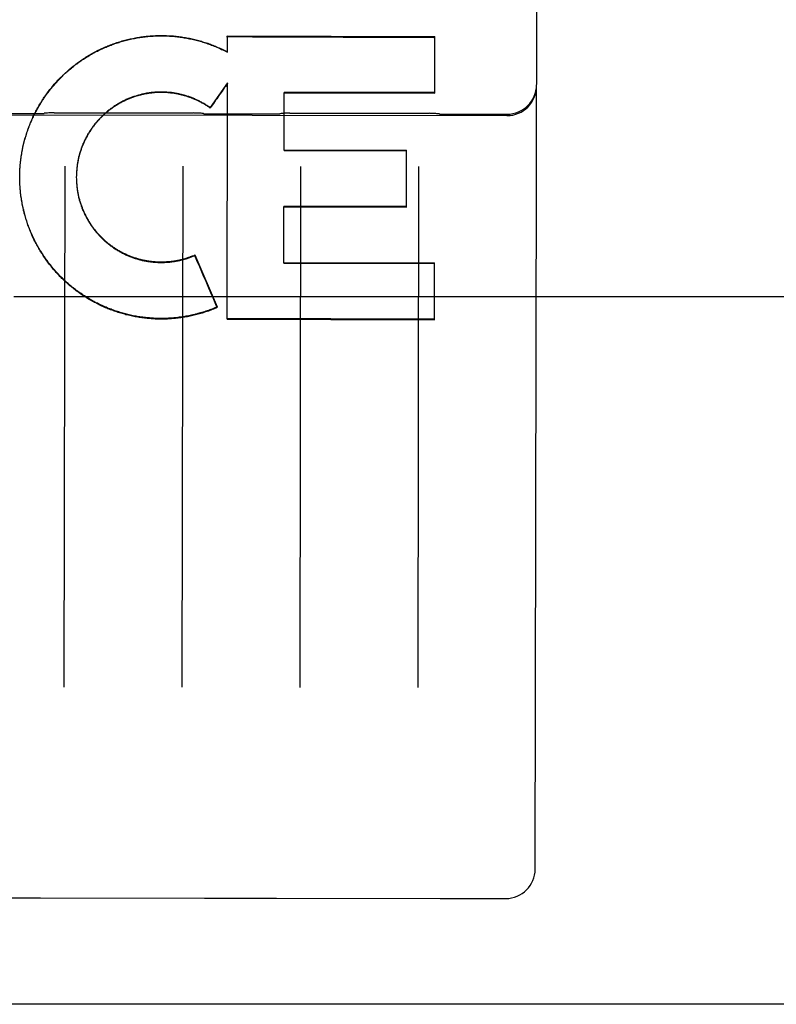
# Model space of a CAD drawing. Header units: inches. Extents: x 0 to 199, y 0 to 129.
# Tile 12 of 43: x 89.2 to 90.003, y 13.128 to 14.171. Entities that reach past the tile are written whole.
import ezdxf

# ---------------------------------------------------------------- set-up
doc = ezdxf.new("R2010")
doc.units = ezdxf.units.IN
doc.header["$LTSCALE"] = 10.923842
doc.header["$MEASUREMENT"] = 0
doc.linetypes.add('HIDDEN', pattern=[0.2, 0.1, -0.1])
doc.layers.get('0').update_dxf_attribs({"linetype": 'CONTINUOUS'})
doc.layers.add('02___PRT_ALL_AXES', color=7, linetype='CONTINUOUS')
doc.layers.add('DEFAULT_2', color=8, linetype='HIDDEN')

msp = doc.modelspace()

# ---------------------------------------------------------------- linework, layer by layer
at = {"color": 3, "linetype": 'Continuous'}
msp.add_line((92.17, 13.1278), (57.2325, 13.1278), dxfattribs=at)
at = {"layer": '02___PRT_ALL_AXES', "color": 8, "linetype": 'HIDDEN'}
for p, q in [((88.9045, 14.0709), (89.717, 14.0696)), ((89.1483, 14.0719), (89.2233, 14.0718)), ((89.2369, 14.0726), (89.3846, 14.0724)), ((89.3983, 14.0715), (89.4733, 14.0714)), ((89.4869, 14.0722), (89.6346, 14.072)), ((89.6483, 14.0711), (89.717, 14.071)), ((89.1469, 13.2407), (89.2219, 13.2406)), ((89.2226, 13.2406), (89.3962, 13.2403)), ((89.3969, 13.2403), (89.4719, 13.2402)), ((89.4726, 13.2402), (89.6462, 13.2399)), ((89.6469, 13.2399), (89.7157, 13.2398))]:
    msp.add_line(p, q, dxfattribs=at)
at = {"layer": 'DEFAULT_2', "color": 8, "linetype": 'HIDDEN'}
for p, q in [((89.747, 13.271), (89.75, 15.1663)), ((89.4207, 14.1366), (89.4208, 14.1539)), ((89.4208, 14.1543), (89.6406, 14.1535)), ((89.4208, 14.1539), (89.4208, 14.1543)), ((89.6405, 14.0935), (89.6406, 14.1535)), ((89.4158, 14.1395), (89.4207, 14.137)), ((89.4158, 14.1392), (89.4158, 14.1395)), ((89.4207, 14.1042), (89.4023, 14.0781)), ((89.4203, 13.8538), (89.4207, 14.1042)), ((89.4806, 14.0326), (89.4807, 14.0942)), ((89.6405, 14.0939), (89.4807, 14.0942)), ((89.4807, 14.0938), (89.6405, 14.0935)), ((89.4023, 14.0776), (89.4023, 14.0781)), ((89.4806, 14.033), (89.6104, 14.0328)), ((89.4806, 14.0326), (89.6104, 14.0324)), ((89.6103, 13.9727), (89.6104, 14.0328)), ((89.2482, 14.0161), (89.2473, 13.464)), ((89.3732, 14.0159), (89.3723, 13.4638)), ((89.4982, 14.0157), (89.4973, 13.4636)), ((89.6232, 14.0155), (89.6223, 13.4634)), ((89.2004, 14.0043), (89.2005, 14.0064)), ((89.2004, 14.0043), (89.2004, 14.0049)), ((89.2005, 14.003), (89.2004, 14.0048)), ((89.2005, 14.0073), (89.2005, 14.0093)), ((89.2005, 14.0058), (89.2005, 14.0078)), ((89.2605, 14.006), (89.2604, 14.0042)), ((89.2604, 14.005), (89.2604, 14.0042)), ((89.2605, 14.007), (89.2605, 14.0055)), ((89.2604, 14.0047), (89.2604, 14.0036)), ((89.2604, 14.004), (89.2605, 14.0026)), ((89.2005, 14.0015), (89.2005, 14.0035)), ((89.2005, 14.0001), (89.2005, 14.0021)), ((89.2005, 13.9986), (89.2005, 14.0006)), ((89.2605, 14.003), (89.2605, 14.0016)), ((89.4804, 13.9133), (89.4805, 13.9734)), ((89.6103, 13.9732), (89.4805, 13.9734)), ((89.4805, 13.9729), (89.6103, 13.9727)), ((89.3861, 13.9219), (89.4098, 13.8668)), ((89.3861, 13.9213), (89.3861, 13.9219)), ((89.4804, 13.9139), (89.6402, 13.9136)), ((89.4804, 13.9133), (89.6402, 13.913)), ((89.6401, 13.8533), (89.6402, 13.9136)), ((58.6075, 13.8778), (91.3575, 13.8778)), ((89.4098, 13.8662), (89.4098, 13.8668)), ((89.6401, 13.854), (89.4203, 13.8544)), ((89.4203, 13.8538), (89.6401, 13.8533)), ((89.2224, 13.2406), (89.2226, 13.2406)), ((89.3962, 13.2403), (89.3965, 13.2403)), ((89.4724, 13.2402), (89.4726, 13.2402)), ((89.6462, 13.2399), (89.6465, 13.2399))]:
    msp.add_line(p, q, dxfattribs=at)
for points in [[(89.2005, 14.0087), (89.2006, 14.0107), (89.2006, 14.0122), (89.2007, 14.0136), (89.2008, 14.015), (89.2009, 14.0165), (89.201, 14.0179), (89.2012, 14.0193), (89.2013, 14.0208), (89.2015, 14.0222), (89.2017, 14.0236), (89.2019, 14.0251), (89.2021, 14.0265), (89.2023, 14.0279), (89.2025, 14.0293), (89.2028, 14.0308), (89.203, 14.0322), (89.2033, 14.0336), (89.2036, 14.035), (89.2039, 14.0364), (89.2042, 14.0378), (89.2045, 14.0392), (89.2049, 14.0406), (89.2052, 14.042), (89.2056, 14.0434), (89.206, 14.0448), (89.2064, 14.0462), (89.2068, 14.0476), (89.2072, 14.049), (89.2076, 14.0503), (89.2081, 14.0517), (89.2085, 14.0531), (89.209, 14.0544), (89.2095, 14.0558), (89.21, 14.0572), (89.2105, 14.0585), (89.211, 14.0598), (89.2116, 14.0612), (89.2121, 14.0625), (89.2127, 14.0638), (89.2132, 14.0652), (89.2138, 14.0665), (89.2144, 14.0678), (89.2151, 14.0691), (89.2157, 14.0704), (89.2163, 14.0717), (89.217, 14.073), (89.2176, 14.0742), (89.2183, 14.0755), (89.219, 14.0768), (89.2197, 14.078), (89.2204, 14.0793), (89.2211, 14.0805), (89.2219, 14.0818), (89.2226, 14.083), (89.2234, 14.0842), (89.2242, 14.0855), (89.2249, 14.0867), (89.2257, 14.0879), (89.2265, 14.0891), (89.2274, 14.0903), (89.2282, 14.0914), (89.229, 14.0926), (89.2299, 14.0938), (89.2307, 14.0949), (89.2316, 14.0961), (89.2325, 14.0972), (89.2334, 14.0983), (89.2343, 14.0995), (89.2352, 14.1006), (89.2362, 14.1017), (89.2371, 14.1028), (89.238, 14.1039), (89.239, 14.1049), (89.24, 14.106), (89.241, 14.1071), (89.242, 14.1081), (89.243, 14.1091), (89.244, 14.1102), (89.245, 14.1112), (89.246, 14.1122), (89.2471, 14.1132), (89.2481, 14.1142), (89.2492, 14.1152), (89.2502, 14.1161), (89.2513, 14.1171), (89.2524, 14.118), (89.2535, 14.119), (89.2546, 14.1199), (89.2557, 14.1208), (89.2568, 14.1217), (89.258, 14.1226), (89.2591, 14.1235), (89.2602, 14.1244), (89.2614, 14.1252), (89.2626, 14.1261), (89.2637, 14.1269), (89.2649, 14.1277), (89.2661, 14.1286), (89.2673, 14.1294), (89.2685, 14.1302), (89.2697, 14.1309), (89.2709, 14.1317), (89.2722, 14.1325), (89.2734, 14.1332), (89.2746, 14.134), (89.2759, 14.1347), (89.2771, 14.1354), (89.2784, 14.1361), (89.2797, 14.1368), (89.281, 14.1374), (89.2822, 14.1381), (89.2835, 14.1388), (89.2848, 14.1394), (89.2861, 14.14), (89.2874, 14.1406), (89.2887, 14.1412), (89.29, 14.1418), (89.2914, 14.1424), (89.2927, 14.143), (89.294, 14.1435), (89.2954, 14.144), (89.2967, 14.1446), (89.2981, 14.1451), (89.2994, 14.1456), (89.3008, 14.1461), (89.3021, 14.1465), (89.3035, 14.147), (89.3049, 14.1474), (89.3063, 14.1479), (89.3076, 14.1483), (89.309, 14.1487), (89.3104, 14.1491), (89.3118, 14.1494), (89.3132, 14.1498), (89.3146, 14.1502), (89.316, 14.1505), (89.3174, 14.1508), (89.3188, 14.1511), (89.3202, 14.1514), (89.3216, 14.1517), (89.323, 14.152), (89.3245, 14.1522), (89.3259, 14.1525), (89.3273, 14.1527), (89.3287, 14.1529), (89.3302, 14.1531), (89.3316, 14.1533), (89.333, 14.1535), (89.3345, 14.1537), (89.3359, 14.1538), (89.3373, 14.1539), (89.3388, 14.1541), (89.3402, 14.1542), (89.3416, 14.1543), (89.3431, 14.1543), (89.3445, 14.1544), (89.346, 14.1544), (89.3474, 14.1545), (89.3488, 14.1545), (89.3503, 14.1545), (89.3517, 14.1545), (89.3532, 14.1545), (89.3546, 14.1545), (89.3561, 14.1544), (89.3575, 14.1543), (89.3589, 14.1543), (89.3604, 14.1542), (89.3618, 14.1541), (89.3633, 14.154), (89.3647, 14.1538), (89.3661, 14.1537), (89.3676, 14.1535), (89.369, 14.1534), (89.3704, 14.1532), (89.3718, 14.153), (89.3733, 14.1528), (89.3747, 14.1525), (89.3761, 14.1523), (89.3775, 14.152), (89.379, 14.1518), (89.3804, 14.1515), (89.3818, 14.1512), (89.3832, 14.1509), (89.3846, 14.1506), (89.386, 14.1502), (89.3874, 14.1499), (89.3888, 14.1495), (89.3902, 14.1492), (89.3916, 14.1488), (89.393, 14.1484), (89.3943, 14.1479), (89.3957, 14.1475), (89.3971, 14.1471), (89.3985, 14.1466), (89.3998, 14.1462), (89.4012, 14.1457), (89.4025, 14.1452), (89.4039, 14.1447), (89.4052, 14.1442)], [(89.2006, 14.0101), (89.2006, 14.0116), (89.2007, 14.013), (89.2008, 14.0145), (89.2009, 14.0159), (89.201, 14.0173), (89.2012, 14.0188), (89.2013, 14.0202), (89.2015, 14.0216), (89.2017, 14.023), (89.2018, 14.0245), (89.202, 14.0259), (89.2023, 14.0273), (89.2025, 14.0287), (89.2027, 14.0301), (89.203, 14.0316), (89.2033, 14.033), (89.2035, 14.0344), (89.2038, 14.0358), (89.2041, 14.0372), (89.2045, 14.0386), (89.2048, 14.04), (89.2052, 14.0414), (89.2055, 14.0428), (89.2059, 14.0442), (89.2063, 14.0455), (89.2067, 14.0469), (89.2071, 14.0483), (89.2075, 14.0497), (89.208, 14.051), (89.2084, 14.0524), (89.2089, 14.0537), (89.2094, 14.0551), (89.2099, 14.0564), (89.2104, 14.0578), (89.2109, 14.0591), (89.2114, 14.0605), (89.212, 14.0618), (89.2125, 14.0631), (89.2131, 14.0644), (89.2137, 14.0657), (89.2143, 14.0671), (89.2149, 14.0684), (89.2155, 14.0696), (89.2162, 14.0709), (89.2168, 14.0722), (89.2175, 14.0735), (89.2181, 14.0748), (89.2188, 14.076), (89.2195, 14.0773), (89.2202, 14.0785), (89.2209, 14.0798), (89.2217, 14.081), (89.2224, 14.0822), (89.2232, 14.0835), (89.2239, 14.0847), (89.2247, 14.0859), (89.2255, 14.0871), (89.2263, 14.0883), (89.2271, 14.0895), (89.2279, 14.0906), (89.2288, 14.0918), (89.2296, 14.093), (89.2305, 14.0941), (89.2313, 14.0953), (89.2322, 14.0964), (89.2331, 14.0975), (89.234, 14.0987), (89.2349, 14.0998), (89.2358, 14.1009), (89.2368, 14.102), (89.2377, 14.103), (89.2386, 14.1041), (89.2396, 14.1052), (89.2406, 14.1062), (89.2416, 14.1073), (89.2426, 14.1083), (89.2436, 14.1094), (89.2446, 14.1104), (89.2456, 14.1114), (89.2466, 14.1124), (89.2477, 14.1134), (89.2487, 14.1144), (89.2498, 14.1153), (89.2508, 14.1163), (89.2519, 14.1172), (89.253, 14.1182), (89.2541, 14.1191), (89.2552, 14.12), (89.2563, 14.1209), (89.2574, 14.1218), (89.2586, 14.1227), (89.2597, 14.1236), (89.2609, 14.1244), (89.262, 14.1253), (89.2632, 14.1261), (89.2643, 14.127), (89.2655, 14.1278), (89.2667, 14.1286), (89.2679, 14.1294), (89.2691, 14.1302), (89.2703, 14.1309), (89.2715, 14.1317), (89.2728, 14.1324), (89.274, 14.1332), (89.2752, 14.1339), (89.2765, 14.1346), (89.2777, 14.1353), (89.279, 14.136), (89.2802, 14.1367), (89.2815, 14.1374), (89.2828, 14.138), (89.2841, 14.1387), (89.2854, 14.1393), (89.2867, 14.1399), (89.288, 14.1405), (89.2893, 14.1411), (89.2906, 14.1417), (89.2919, 14.1422), (89.2932, 14.1428), (89.2946, 14.1433), (89.2959, 14.1439), (89.2972, 14.1444), (89.2986, 14.1449), (89.2999, 14.1454), (89.3013, 14.1459), (89.3026, 14.1463), (89.304, 14.1468), (89.3054, 14.1472), (89.3067, 14.1476), (89.3081, 14.148), (89.3095, 14.1484), (89.3109, 14.1488), (89.3123, 14.1492), (89.3137, 14.1496), (89.3151, 14.1499), (89.3164, 14.1502), (89.3178, 14.1506), (89.3192, 14.1509), (89.3207, 14.1512), (89.3221, 14.1514), (89.3235, 14.1517), (89.3249, 14.152), (89.3263, 14.1522), (89.3277, 14.1524), (89.3291, 14.1526), (89.3306, 14.1528), (89.332, 14.153), (89.3334, 14.1532), (89.3348, 14.1533), (89.3363, 14.1535), (89.3377, 14.1536), (89.3391, 14.1537), (89.3406, 14.1538), (89.342, 14.1539), (89.3434, 14.154), (89.3449, 14.154), (89.3463, 14.1541), (89.3477, 14.1541), (89.3492, 14.1541), (89.3506, 14.1541), (89.352, 14.1541), (89.3535, 14.1541), (89.3549, 14.1541), (89.3563, 14.154), (89.3578, 14.154), (89.3592, 14.1539), (89.3606, 14.1538), (89.3621, 14.1537), (89.3635, 14.1536), (89.3649, 14.1534), (89.3664, 14.1533), (89.3678, 14.1531), (89.3692, 14.153), (89.3706, 14.1528), (89.3721, 14.1526), (89.3735, 14.1524), (89.3749, 14.1521), (89.3763, 14.1519), (89.3777, 14.1516), (89.3791, 14.1514), (89.3805, 14.1511), (89.3819, 14.1508), (89.3833, 14.1505), (89.3847, 14.1502), (89.3861, 14.1498), (89.3875, 14.1495), (89.3889, 14.1491), (89.3903, 14.1487), (89.3917, 14.1484), (89.3931, 14.148), (89.3944, 14.1475), (89.3958, 14.1471), (89.3972, 14.1467), (89.3985, 14.1462), (89.3999, 14.1458), (89.4013, 14.1453), (89.4026, 14.1448), (89.4039, 14.1443), (89.4053, 14.1438)], [(89.4052, 14.1442), (89.4066, 14.1436), (89.4079, 14.1431), (89.4092, 14.1425), (89.4106, 14.1419), (89.4119, 14.1414), (89.4132, 14.1408), (89.4145, 14.1402), (89.4158, 14.1395)], [(89.4053, 14.1438), (89.4066, 14.1432), (89.4079, 14.1427), (89.4093, 14.1421), (89.4106, 14.1416), (89.4119, 14.141), (89.4132, 14.1404), (89.4145, 14.1398), (89.4158, 14.1392)], [(89.4023, 14.0781), (89.4015, 14.0786), (89.4007, 14.0792), (89.3999, 14.0797), (89.3991, 14.0803), (89.3982, 14.0808), (89.3974, 14.0813), (89.3965, 14.0818), (89.3957, 14.0823), (89.3948, 14.0828), (89.394, 14.0833), (89.3931, 14.0838), (89.3922, 14.0842), (89.3914, 14.0847), (89.3905, 14.0851), (89.3896, 14.0856), (89.3887, 14.086), (89.3878, 14.0864), (89.3869, 14.0868), (89.386, 14.0872), (89.3851, 14.0876), (89.3842, 14.088), (89.3833, 14.0883), (89.3824, 14.0887), (89.3814, 14.089), (89.3805, 14.0894), (89.3796, 14.0897), (89.3786, 14.09), (89.3777, 14.0903), (89.3768, 14.0906), (89.3758, 14.0909), (89.3749, 14.0911), (89.3739, 14.0914), (89.373, 14.0917), (89.372, 14.0919), (89.3711, 14.0921), (89.3701, 14.0924), (89.3691, 14.0926), (89.3682, 14.0928), (89.3672, 14.0929), (89.3662, 14.0931), (89.3653, 14.0933), (89.3643, 14.0935), (89.3633, 14.0936), (89.3623, 14.0937), (89.3613, 14.0939), (89.3604, 14.094), (89.3594, 14.0941), (89.3584, 14.0942), (89.3574, 14.0942), (89.3564, 14.0943), (89.3555, 14.0944), (89.3545, 14.0944), (89.3535, 14.0945), (89.3525, 14.0945), (89.3515, 14.0945), (89.3505, 14.0945), (89.3495, 14.0945), (89.3486, 14.0945), (89.3476, 14.0945), (89.3466, 14.0944), (89.3456, 14.0944), (89.3446, 14.0943), (89.3436, 14.0943), (89.3427, 14.0942), (89.3417, 14.0941), (89.3407, 14.094), (89.3397, 14.0939), (89.3387, 14.0938), (89.3378, 14.0936), (89.3368, 14.0935), (89.3358, 14.0933), (89.3348, 14.0932), (89.3339, 14.093), (89.3329, 14.0928), (89.3319, 14.0926), (89.331, 14.0924), (89.33, 14.0922), (89.329, 14.0919), (89.3281, 14.0917), (89.3271, 14.0914), (89.3262, 14.0912), (89.3252, 14.0909), (89.3243, 14.0906), (89.3234, 14.0903), (89.3224, 14.09), (89.3215, 14.0897), (89.3205, 14.0894), (89.3196, 14.0891), (89.3187, 14.0887), (89.3178, 14.0884), (89.3169, 14.088), (89.3159, 14.0876), (89.315, 14.0873), (89.3141, 14.0869), (89.3132, 14.0865), (89.3123, 14.0861), (89.3114, 14.0856), (89.3106, 14.0852), (89.3097, 14.0848), (89.3088, 14.0843), (89.3079, 14.0838), (89.3071, 14.0834), (89.3062, 14.0829), (89.3053, 14.0824), (89.3045, 14.0819), (89.3037, 14.0814), (89.3028, 14.0809), (89.302, 14.0804), (89.3012, 14.0798), (89.3003, 14.0793), (89.2995, 14.0787), (89.2987, 14.0782), (89.2979, 14.0776), (89.2971, 14.077), (89.2963, 14.0764), (89.2955, 14.0758), (89.2948, 14.0752), (89.294, 14.0746), (89.2932, 14.074), (89.2925, 14.0733), (89.2917, 14.0727), (89.291, 14.0721), (89.2902, 14.0714), (89.2895, 14.0707), (89.2888, 14.0701), (89.2881, 14.0694), (89.2874, 14.0687), (89.2867, 14.068), (89.286, 14.0673), (89.2853, 14.0666), (89.2846, 14.0659), (89.2839, 14.0652), (89.2833, 14.0644), (89.2826, 14.0637), (89.282, 14.0629), (89.2813, 14.0622), (89.2807, 14.0614), (89.2801, 14.0607), (89.2795, 14.0599), (89.2789, 14.0591), (89.2783, 14.0583), (89.2777, 14.0575), (89.2771, 14.0567), (89.2766, 14.0559), (89.276, 14.0551), (89.2755, 14.0543), (89.2749, 14.0535), (89.2744, 14.0526), (89.2739, 14.0518), (89.2733, 14.051), (89.2728, 14.0501), (89.2723, 14.0493), (89.2719, 14.0484), (89.2714, 14.0475), (89.2709, 14.0467), (89.2705, 14.0458), (89.27, 14.0449), (89.2696, 14.044), (89.2692, 14.0431), (89.2687, 14.0422), (89.2683, 14.0413), (89.2679, 14.0404), (89.2675, 14.0395), (89.2672, 14.0386), (89.2668, 14.0377), (89.2664, 14.0368), (89.2661, 14.0359), (89.2657, 14.035), (89.2654, 14.034), (89.2651, 14.0331), (89.2648, 14.0322), (89.2645, 14.0312), (89.2642, 14.0303), (89.2639, 14.0293), (89.2637, 14.0284), (89.2634, 14.0274), (89.2632, 14.0265), (89.2629, 14.0255), (89.2627, 14.0246), (89.2625, 14.0236), (89.2623, 14.0226), (89.2621, 14.0217), (89.2619, 14.0207), (89.2617, 14.0197), (89.2616, 14.0187), (89.2614, 14.0178), (89.2613, 14.0168), (89.2612, 14.0158), (89.261, 14.0148), (89.2609, 14.0139), (89.2608, 14.0129), (89.2608, 14.0119), (89.2607, 14.0109), (89.2606, 14.0099), (89.2606, 14.0089), (89.2605, 14.008), (89.2605, 14.007)], [(89.4023, 14.0776), (89.4015, 14.0782), (89.4007, 14.0788), (89.3999, 14.0793), (89.3991, 14.0798), (89.3982, 14.0804), (89.3974, 14.0809), (89.3966, 14.0814), (89.3957, 14.0819), (89.3949, 14.0824), (89.394, 14.0829), (89.3932, 14.0833), (89.3923, 14.0838), (89.3914, 14.0842), (89.3905, 14.0847), (89.3897, 14.0851), (89.3888, 14.0855), (89.3879, 14.0859), (89.387, 14.0864), (89.3861, 14.0867), (89.3852, 14.0871), (89.3843, 14.0875), (89.3834, 14.0879), (89.3825, 14.0882), (89.3816, 14.0886), (89.3806, 14.0889), (89.3797, 14.0892), (89.3788, 14.0895), (89.3778, 14.0898), (89.3769, 14.0901), (89.376, 14.0904), (89.375, 14.0907), (89.3741, 14.091), (89.3731, 14.0912), (89.3722, 14.0914), (89.3712, 14.0917), (89.3703, 14.0919), (89.3693, 14.0921), (89.3684, 14.0923), (89.3674, 14.0925), (89.3664, 14.0927), (89.3655, 14.0929), (89.3645, 14.093), (89.3635, 14.0932), (89.3626, 14.0933), (89.3616, 14.0934), (89.3606, 14.0935), (89.3596, 14.0936), (89.3587, 14.0937), (89.3577, 14.0938), (89.3567, 14.0939), (89.3557, 14.094), (89.3547, 14.094), (89.3538, 14.0941), (89.3528, 14.0941), (89.3518, 14.0941), (89.3508, 14.0941), (89.3498, 14.0941), (89.3489, 14.0941), (89.3479, 14.0941), (89.3469, 14.094), (89.3459, 14.094), (89.3449, 14.0939), (89.344, 14.0939), (89.343, 14.0938), (89.342, 14.0937), (89.341, 14.0936), (89.3401, 14.0935), (89.3391, 14.0934), (89.3381, 14.0933), (89.3371, 14.0931), (89.3362, 14.093), (89.3352, 14.0928), (89.3342, 14.0926), (89.3333, 14.0925), (89.3323, 14.0923), (89.3314, 14.0921), (89.3304, 14.0919), (89.3294, 14.0916), (89.3285, 14.0914), (89.3275, 14.0912), (89.3266, 14.0909), (89.3257, 14.0906), (89.3247, 14.0904), (89.3238, 14.0901), (89.3228, 14.0898), (89.3219, 14.0895), (89.321, 14.0892), (89.3201, 14.0888), (89.3191, 14.0885), (89.3182, 14.0881), (89.3173, 14.0878), (89.3164, 14.0874), (89.3155, 14.087), (89.3146, 14.0867), (89.3137, 14.0863), (89.3128, 14.0859), (89.3119, 14.0854), (89.311, 14.085), (89.3101, 14.0846), (89.3093, 14.0841), (89.3084, 14.0837), (89.3075, 14.0832), (89.3067, 14.0827), (89.3058, 14.0823), (89.305, 14.0818), (89.3041, 14.0813), (89.3033, 14.0808), (89.3025, 14.0802), (89.3016, 14.0797), (89.3008, 14.0792), (89.3, 14.0786), (89.2992, 14.0781), (89.2984, 14.0775), (89.2976, 14.0769), (89.2968, 14.0764), (89.296, 14.0758), (89.2952, 14.0752), (89.2945, 14.0746), (89.2937, 14.074), (89.2929, 14.0733), (89.2922, 14.0727), (89.2914, 14.0721), (89.2907, 14.0714), (89.29, 14.0708), (89.2893, 14.0701), (89.2885, 14.0694), (89.2878, 14.0687), (89.2871, 14.0681), (89.2864, 14.0674), (89.2858, 14.0667), (89.2851, 14.066), (89.2844, 14.0652), (89.2837, 14.0645), (89.2831, 14.0638), (89.2824, 14.063), (89.2818, 14.0623), (89.2812, 14.0615), (89.2806, 14.0608), (89.2799, 14.06), (89.2793, 14.0593), (89.2787, 14.0585), (89.2781, 14.0577), (89.2776, 14.0569), (89.277, 14.0561), (89.2764, 14.0553), (89.2759, 14.0545), (89.2753, 14.0537), (89.2748, 14.0528), (89.2743, 14.052), (89.2738, 14.0512), (89.2732, 14.0503), (89.2727, 14.0495), (89.2723, 14.0486), (89.2718, 14.0478), (89.2713, 14.0469), (89.2708, 14.0461), (89.2704, 14.0452), (89.2699, 14.0443), (89.2695, 14.0434), (89.2691, 14.0426), (89.2687, 14.0417), (89.2683, 14.0408), (89.2679, 14.0399), (89.2675, 14.039), (89.2671, 14.0381), (89.2667, 14.0371), (89.2664, 14.0362), (89.266, 14.0353), (89.2657, 14.0344), (89.2654, 14.0335), (89.2651, 14.0325), (89.2648, 14.0316), (89.2645, 14.0307), (89.2642, 14.0297), (89.2639, 14.0288), (89.2636, 14.0278), (89.2634, 14.0269), (89.2631, 14.0259), (89.2629, 14.025), (89.2627, 14.024), (89.2625, 14.0231), (89.2623, 14.0221), (89.2621, 14.0211), (89.2619, 14.0202), (89.2617, 14.0192), (89.2616, 14.0182), (89.2614, 14.0173), (89.2613, 14.0163), (89.2612, 14.0153), (89.261, 14.0143), (89.2609, 14.0134), (89.2608, 14.0124), (89.2608, 14.0114), (89.2607, 14.0104), (89.2606, 14.0095), (89.2606, 14.0085), (89.2605, 14.0075), (89.2605, 14.0065)], [(89.2369, 14.0726), (89.2359, 14.0726), (89.2347, 14.0726), (89.2335, 14.0725), (89.2324, 14.0725), (89.2312, 14.0724), (89.23, 14.0723), (89.2289, 14.0722), (89.2277, 14.0721), (89.2265, 14.072), (89.2262, 14.072)], [(89.3953, 14.0717), (89.395, 14.0717), (89.3939, 14.0719), (89.3927, 14.072), (89.3915, 14.0721), (89.3903, 14.0722), (89.3892, 14.0722), (89.388, 14.0723), (89.3868, 14.0723), (89.3857, 14.0723), (89.3846, 14.0724)], [(89.4869, 14.0722), (89.4859, 14.0722), (89.4847, 14.0722), (89.4835, 14.0721), (89.4824, 14.0721), (89.4812, 14.072), (89.48, 14.0719), (89.4789, 14.0718), (89.4777, 14.0717), (89.4765, 14.0716), (89.4762, 14.0716)], [(89.6453, 14.0713), (89.645, 14.0713), (89.6439, 14.0715), (89.6427, 14.0716), (89.6415, 14.0717), (89.6403, 14.0718), (89.6392, 14.0718), (89.638, 14.0719), (89.6368, 14.0719), (89.6357, 14.0719), (89.6346, 14.072)], [(89.2008, 13.9949), (89.2007, 13.9963), (89.2006, 13.9977), (89.2005, 13.9992)], [(89.2009, 13.9929), (89.2008, 13.9943), (89.2007, 13.9958), (89.2006, 13.9972), (89.2005, 13.9986)], [(89.4098, 13.8668), (89.4085, 13.8662), (89.4071, 13.8657), (89.4058, 13.8651), (89.4045, 13.8646), (89.4031, 13.8641), (89.4018, 13.8636), (89.4004, 13.8631), (89.399, 13.8627), (89.3977, 13.8622), (89.3963, 13.8617), (89.3949, 13.8613), (89.3936, 13.8609), (89.3922, 13.8605), (89.3908, 13.8601), (89.3894, 13.8597), (89.388, 13.8593), (89.3866, 13.859), (89.3852, 13.8586), (89.3838, 13.8583), (89.3824, 13.858), (89.381, 13.8577), (89.3796, 13.8574), (89.3781, 13.8571), (89.3767, 13.8569), (89.3753, 13.8566), (89.3739, 13.8564), (89.3725, 13.8562), (89.371, 13.856), (89.3696, 13.8558), (89.3682, 13.8556), (89.3667, 13.8554), (89.3653, 13.8553), (89.3639, 13.8552), (89.3624, 13.855), (89.361, 13.8549), (89.3596, 13.8548), (89.3581, 13.8548), (89.3567, 13.8547), (89.3552, 13.8546), (89.3538, 13.8546), (89.3524, 13.8546), (89.3509, 13.8546), (89.3495, 13.8546), (89.348, 13.8546), (89.3466, 13.8546), (89.3451, 13.8547), (89.3437, 13.8547), (89.3423, 13.8548), (89.3408, 13.8549), (89.3394, 13.855), (89.3379, 13.8551), (89.3365, 13.8552), (89.3351, 13.8553), (89.3336, 13.8555), (89.3322, 13.8557), (89.3308, 13.8559), (89.3293, 13.8561), (89.3279, 13.8563), (89.3265, 13.8565), (89.3251, 13.8567), (89.3237, 13.857), (89.3222, 13.8572), (89.3208, 13.8575), (89.3194, 13.8578), (89.318, 13.8581), (89.3166, 13.8584), (89.3152, 13.8588), (89.3138, 13.8591), (89.3124, 13.8595), (89.311, 13.8598), (89.3096, 13.8602), (89.3082, 13.8606), (89.3068, 13.861), (89.3055, 13.8615), (89.3041, 13.8619), (89.3027, 13.8624), (89.3014, 13.8628), (89.3, 13.8633), (89.2986, 13.8638), (89.2973, 13.8643), (89.2959, 13.8648), (89.2946, 13.8653), (89.2933, 13.8659), (89.2919, 13.8664), (89.2906, 13.867), (89.2893, 13.8676), (89.288, 13.8682), (89.2867, 13.8688), (89.2854, 13.8694), (89.2841, 13.87), (89.2828, 13.8707), (89.2815, 13.8713), (89.2802, 13.872), (89.279, 13.8727), (89.2777, 13.8734), (89.2764, 13.8741), (89.2752, 13.8748), (89.2739, 13.8755), (89.2727, 13.8763), (89.2715, 13.877), (89.2702, 13.8778), (89.269, 13.8786), (89.2678, 13.8794), (89.2666, 13.8802), (89.2654, 13.881), (89.2642, 13.8818), (89.2631, 13.8826), (89.2619, 13.8835), (89.2607, 13.8843), (89.2596, 13.8852), (89.2585, 13.8861), (89.2573, 13.887), (89.2562, 13.8879), (89.2551, 13.8888), (89.254, 13.8897), (89.2529, 13.8906), (89.2518, 13.8916), (89.2507, 13.8925), (89.2496, 13.8935), (89.2486, 13.8945), (89.2475, 13.8955), (89.2465, 13.8965), (89.2454, 13.8975), (89.2444, 13.8985), (89.2434, 13.8995), (89.2424, 13.9005), (89.2414, 13.9016), (89.2404, 13.9026), (89.2394, 13.9037), (89.2385, 13.9048), (89.2375, 13.9058), (89.2366, 13.9069), (89.2356, 13.908), (89.2347, 13.9091), (89.2338, 13.9103), (89.2329, 13.9114), (89.232, 13.9125), (89.2311, 13.9137), (89.2303, 13.9148), (89.2294, 13.916), (89.2286, 13.9171), (89.2277, 13.9183), (89.2269, 13.9195), (89.2261, 13.9207), (89.2253, 13.9219), (89.2245, 13.9231), (89.2237, 13.9243), (89.223, 13.9255), (89.2222, 13.9268), (89.2215, 13.928), (89.2207, 13.9292), (89.22, 13.9305), (89.2193, 13.9317), (89.2186, 13.933), (89.2179, 13.9343), (89.2173, 13.9356), (89.2166, 13.9368), (89.216, 13.9381), (89.2153, 13.9394), (89.2147, 13.9407), (89.2141, 13.942), (89.2135, 13.9433), (89.2129, 13.9447), (89.2123, 13.946), (89.2118, 13.9473), (89.2112, 13.9487), (89.2107, 13.95), (89.2102, 13.9513), (89.2097, 13.9527), (89.2092, 13.954), (89.2087, 13.9554), (89.2083, 13.9568), (89.2078, 13.9581), (89.2074, 13.9595), (89.2069, 13.9609), (89.2065, 13.9623), (89.2061, 13.9637), (89.2057, 13.965), (89.2054, 13.9664), (89.205, 13.9678), (89.2047, 13.9692), (89.2043, 13.9706), (89.204, 13.972), (89.2037, 13.9735), (89.2034, 13.9749), (89.2031, 13.9763), (89.2029, 13.9777), (89.2026, 13.9791), (89.2024, 13.9805), (89.2022, 13.982), (89.2019, 13.9834), (89.2017, 13.9848), (89.2016, 13.9863), (89.2014, 13.9877), (89.2012, 13.9891), (89.2011, 13.9906), (89.201, 13.992), (89.2009, 13.9934), (89.2008, 13.9949)], [(89.2605, 14.002), (89.2605, 14.0006), (89.2606, 13.9996), (89.2606, 13.9986), (89.2607, 13.9977), (89.2608, 13.9967), (89.2608, 13.9957), (89.2609, 13.9947), (89.261, 13.9938), (89.2612, 13.9928), (89.2613, 13.9918), (89.2614, 13.9908), (89.2616, 13.9899), (89.2617, 13.9889), (89.2619, 13.9879), (89.2621, 13.987), (89.2623, 13.986), (89.2625, 13.985), (89.2627, 13.9841), (89.2629, 13.9831), (89.2631, 13.9822), (89.2634, 13.9812), (89.2636, 13.9803), (89.2639, 13.9793), (89.2642, 13.9784), (89.2645, 13.9774), (89.2648, 13.9765), (89.2651, 13.9756), (89.2654, 13.9746), (89.2657, 13.9737), (89.2661, 13.9728), (89.2664, 13.9719), (89.2668, 13.9709), (89.2671, 13.97), (89.2675, 13.9691), (89.2679, 13.9682), (89.2683, 13.9673), (89.2687, 13.9664), (89.2691, 13.9655), (89.2695, 13.9646), (89.27, 13.9638), (89.2704, 13.9629), (89.2709, 13.962), (89.2713, 13.9611), (89.2718, 13.9603), (89.2723, 13.9594), (89.2728, 13.9586), (89.2733, 13.9577), (89.2738, 13.9569), (89.2743, 13.9561), (89.2748, 13.9552), (89.2754, 13.9544), (89.2759, 13.9536), (89.2765, 13.9528), (89.277, 13.952), (89.2776, 13.9512), (89.2782, 13.9504), (89.2788, 13.9496), (89.2794, 13.9488), (89.28, 13.948), (89.2806, 13.9473), (89.2812, 13.9465), (89.2818, 13.9458), (89.2825, 13.945), (89.2831, 13.9443), (89.2838, 13.9435), (89.2844, 13.9428), (89.2851, 13.9421), (89.2858, 13.9414), (89.2865, 13.9407), (89.2872, 13.94), (89.2879, 13.9393), (89.2886, 13.9386), (89.2893, 13.938), (89.29, 13.9373), (89.2907, 13.9366), (89.2915, 13.936), (89.2922, 13.9354), (89.293, 13.9347), (89.2937, 13.9341), (89.2945, 13.9335), (89.2953, 13.9329), (89.2961, 13.9323), (89.2968, 13.9317), (89.2976, 13.9311), (89.2984, 13.9305), (89.2992, 13.93), (89.3, 13.9294), (89.3009, 13.9289), (89.3017, 13.9283), (89.3025, 13.9278), (89.3033, 13.9273), (89.3042, 13.9268), (89.305, 13.9263), (89.3059, 13.9258), (89.3067, 13.9253), (89.3076, 13.9248), (89.3084, 13.9244), (89.3093, 13.9239), (89.3102, 13.9235), (89.3111, 13.9231), (89.3119, 13.9226), (89.3128, 13.9222), (89.3137, 13.9218), (89.3146, 13.9214), (89.3155, 13.921), (89.3164, 13.9207), (89.3173, 13.9203), (89.3183, 13.9199), (89.3192, 13.9196), (89.3201, 13.9192), (89.321, 13.9189), (89.3219, 13.9186), (89.3229, 13.9183), (89.3238, 13.918), (89.3247, 13.9177), (89.3257, 13.9174), (89.3266, 13.9172), (89.3276, 13.9169), (89.3285, 13.9167), (89.3295, 13.9165), (89.3304, 13.9162), (89.3314, 13.916), (89.3323, 13.9158), (89.3333, 13.9156), (89.3343, 13.9154), (89.3352, 13.9153), (89.3362, 13.9151), (89.3372, 13.915), (89.3381, 13.9148), (89.3391, 13.9147), (89.3401, 13.9146), (89.341, 13.9145), (89.342, 13.9144), (89.343, 13.9143), (89.344, 13.9142), (89.345, 13.9141), (89.3459, 13.9141), (89.3469, 13.914), (89.3479, 13.914), (89.3489, 13.914), (89.3498, 13.914), (89.3508, 13.914), (89.3518, 13.914), (89.3528, 13.914), (89.3538, 13.914), (89.3547, 13.9141), (89.3557, 13.9141), (89.3567, 13.9142), (89.3577, 13.9143), (89.3586, 13.9143), (89.3596, 13.9144), (89.3606, 13.9145), (89.3616, 13.9147), (89.3625, 13.9148), (89.3635, 13.9149), (89.3645, 13.9151), (89.3654, 13.9152), (89.3664, 13.9154), (89.3674, 13.9156), (89.3683, 13.9158), (89.3693, 13.916), (89.3702, 13.9162), (89.3712, 13.9164), (89.3722, 13.9166), (89.3731, 13.9169), (89.374, 13.9171), (89.375, 13.9174), (89.3759, 13.9177), (89.3769, 13.9179), (89.3778, 13.9182), (89.3787, 13.9185), (89.3797, 13.9189), (89.3806, 13.9192), (89.3815, 13.9195), (89.3824, 13.9199), (89.3833, 13.9202), (89.3843, 13.9206), (89.3852, 13.9209), (89.3861, 13.9213)], [(89.2605, 14.0011), (89.2606, 14.0001), (89.2606, 13.9991), (89.2607, 13.9981), (89.2608, 13.9971), (89.2608, 13.9961), (89.2609, 13.9952), (89.261, 13.9942), (89.2612, 13.9932), (89.2613, 13.9922), (89.2614, 13.9913), (89.2616, 13.9903), (89.2617, 13.9893), (89.2619, 13.9883), (89.2621, 13.9874), (89.2623, 13.9864), (89.2625, 13.9854), (89.2627, 13.9845), (89.2629, 13.9835), (89.2632, 13.9826), (89.2634, 13.9816), (89.2637, 13.9806), (89.2639, 13.9797), (89.2642, 13.9788), (89.2645, 13.9778), (89.2648, 13.9769), (89.2651, 13.9759), (89.2654, 13.975), (89.2658, 13.9741), (89.2661, 13.9731), (89.2665, 13.9722), (89.2668, 13.9713), (89.2672, 13.9704), (89.2676, 13.9695), (89.2679, 13.9686), (89.2683, 13.9677), (89.2688, 13.9668), (89.2692, 13.9659), (89.2696, 13.965), (89.27, 13.9641), (89.2705, 13.9632), (89.2709, 13.9624), (89.2714, 13.9615), (89.2719, 13.9606), (89.2724, 13.9598), (89.2729, 13.9589), (89.2734, 13.9581), (89.2739, 13.9572), (89.2744, 13.9564), (89.2749, 13.9556), (89.2755, 13.9547), (89.276, 13.9539), (89.2766, 13.9531), (89.2772, 13.9523), (89.2777, 13.9515), (89.2783, 13.9507), (89.2789, 13.9499), (89.2795, 13.9491), (89.2801, 13.9484), (89.2808, 13.9476), (89.2814, 13.9468), (89.282, 13.9461), (89.2827, 13.9454), (89.2833, 13.9446), (89.284, 13.9439), (89.2846, 13.9432), (89.2853, 13.9424), (89.286, 13.9417), (89.2867, 13.941), (89.2874, 13.9403), (89.2881, 13.9396), (89.2888, 13.939), (89.2895, 13.9383), (89.2903, 13.9376), (89.291, 13.937), (89.2917, 13.9363), (89.2925, 13.9357), (89.2933, 13.9351), (89.294, 13.9344), (89.2948, 13.9338), (89.2956, 13.9332), (89.2964, 13.9326), (89.2971, 13.932), (89.2979, 13.9315), (89.2987, 13.9309), (89.2996, 13.9303), (89.3004, 13.9298), (89.3012, 13.9292), (89.302, 13.9287), (89.3029, 13.9282), (89.3037, 13.9276), (89.3045, 13.9271), (89.3054, 13.9266), (89.3062, 13.9262), (89.3071, 13.9257), (89.308, 13.9252), (89.3088, 13.9247), (89.3097, 13.9243), (89.3106, 13.9239), (89.3115, 13.9234), (89.3124, 13.923), (89.3133, 13.9226), (89.3142, 13.9222), (89.3151, 13.9218), (89.316, 13.9214), (89.3169, 13.921), (89.3178, 13.9207), (89.3187, 13.9203), (89.3197, 13.92), (89.3206, 13.9196), (89.3215, 13.9193), (89.3225, 13.919), (89.3234, 13.9187), (89.3243, 13.9184), (89.3253, 13.9181), (89.3262, 13.9179), (89.3272, 13.9176), (89.3281, 13.9174), (89.3291, 13.9171), (89.3301, 13.9169), (89.331, 13.9167), (89.332, 13.9165), (89.3329, 13.9163), (89.3339, 13.9161), (89.3349, 13.9159), (89.3359, 13.9157), (89.3368, 13.9156), (89.3378, 13.9154), (89.3388, 13.9153), (89.3398, 13.9152), (89.3407, 13.9151), (89.3417, 13.915), (89.3427, 13.9149), (89.3437, 13.9148), (89.3447, 13.9147), (89.3457, 13.9147), (89.3466, 13.9146), (89.3476, 13.9146), (89.3486, 13.9146), (89.3496, 13.9146), (89.3506, 13.9146), (89.3516, 13.9146), (89.3526, 13.9146), (89.3535, 13.9146), (89.3545, 13.9146), (89.3555, 13.9147), (89.3565, 13.9148), (89.3575, 13.9148), (89.3585, 13.9149), (89.3594, 13.915), (89.3604, 13.9151), (89.3614, 13.9152), (89.3624, 13.9153), (89.3634, 13.9155), (89.3643, 13.9156), (89.3653, 13.9158), (89.3663, 13.916), (89.3672, 13.9161), (89.3682, 13.9163), (89.3692, 13.9165), (89.3701, 13.9167), (89.3711, 13.917), (89.3721, 13.9172), (89.373, 13.9174), (89.374, 13.9177), (89.3749, 13.9179), (89.3759, 13.9182), (89.3768, 13.9185), (89.3778, 13.9188), (89.3787, 13.9191), (89.3796, 13.9194), (89.3806, 13.9197), (89.3815, 13.9201), (89.3824, 13.9204), (89.3833, 13.9208), (89.3842, 13.9211), (89.3852, 13.9215), (89.3861, 13.9219)], [(89.4098, 13.8662), (89.4085, 13.8656), (89.4072, 13.865), (89.4058, 13.8645), (89.4045, 13.864), (89.4032, 13.8635), (89.4018, 13.863), (89.4005, 13.8625), (89.3991, 13.862), (89.3978, 13.8616), (89.3964, 13.8611), (89.395, 13.8607), (89.3937, 13.8603), (89.3923, 13.8599), (89.3909, 13.8595), (89.3895, 13.8591), (89.3881, 13.8587), (89.3867, 13.8584), (89.3854, 13.858), (89.384, 13.8577), (89.3826, 13.8574), (89.3812, 13.8571), (89.3798, 13.8568), (89.3784, 13.8565), (89.3769, 13.8563), (89.3755, 13.856), (89.3741, 13.8558), (89.3727, 13.8556), (89.3713, 13.8553), (89.3699, 13.8552), (89.3684, 13.855), (89.367, 13.8548), (89.3656, 13.8547), (89.3642, 13.8545), (89.3627, 13.8544), (89.3613, 13.8543), (89.3599, 13.8542), (89.3585, 13.8541), (89.357, 13.854), (89.3556, 13.854), (89.3542, 13.8539), (89.3527, 13.8539), (89.3513, 13.8539), (89.3499, 13.8539), (89.3484, 13.8539), (89.347, 13.8539), (89.3456, 13.854), (89.3441, 13.854), (89.3427, 13.8541), (89.3413, 13.8542), (89.3399, 13.8543), (89.3384, 13.8544), (89.337, 13.8545), (89.3356, 13.8546), (89.3342, 13.8548), (89.3327, 13.8549), (89.3313, 13.8551), (89.3299, 13.8553), (89.3285, 13.8555), (89.3271, 13.8557), (89.3256, 13.856), (89.3242, 13.8562), (89.3228, 13.8565), (89.3214, 13.8567), (89.32, 13.857), (89.3186, 13.8573), (89.3172, 13.8576), (89.3158, 13.858), (89.3144, 13.8583), (89.313, 13.8586), (89.3117, 13.859), (89.3103, 13.8594), (89.3089, 13.8598), (89.3075, 13.8602), (89.3061, 13.8606), (89.3048, 13.861), (89.3034, 13.8615), (89.3021, 13.8619), (89.3007, 13.8624), (89.2994, 13.8629), (89.298, 13.8634), (89.2967, 13.8639), (89.2953, 13.8644), (89.294, 13.8649), (89.2927, 13.8655), (89.2914, 13.866), (89.29, 13.8666), (89.2887, 13.8672), (89.2874, 13.8678), (89.2861, 13.8684), (89.2848, 13.869), (89.2835, 13.8697), (89.2823, 13.8703), (89.281, 13.871), (89.2797, 13.8716), (89.2785, 13.8723), (89.2772, 13.873), (89.276, 13.8737), (89.2747, 13.8744), (89.2735, 13.8752), (89.2723, 13.8759), (89.271, 13.8767), (89.2698, 13.8774), (89.2686, 13.8782), (89.2674, 13.879), (89.2662, 13.8798), (89.265, 13.8806), (89.2639, 13.8814), (89.2627, 13.8823), (89.2615, 13.8831), (89.2604, 13.884), (89.2592, 13.8848), (89.2581, 13.8857), (89.257, 13.8866), (89.2559, 13.8875), (89.2548, 13.8884), (89.2537, 13.8893), (89.2526, 13.8903), (89.2515, 13.8912), (89.2504, 13.8922), (89.2493, 13.8931), (89.2483, 13.8941), (89.2472, 13.8951), (89.2462, 13.8961), (89.2452, 13.8971), (89.2442, 13.8981), (89.2431, 13.8991), (89.2421, 13.9002), (89.2412, 13.9012), (89.2402, 13.9023), (89.2392, 13.9033), (89.2383, 13.9044), (89.2373, 13.9055), (89.2364, 13.9066), (89.2354, 13.9077), (89.2345, 13.9088), (89.2336, 13.9099), (89.2327, 13.911), (89.2318, 13.9121), (89.231, 13.9133), (89.2301, 13.9144), (89.2292, 13.9156), (89.2284, 13.9168), (89.2276, 13.9179), (89.2268, 13.9191), (89.2259, 13.9203), (89.2252, 13.9215), (89.2244, 13.9227), (89.2236, 13.9239), (89.2228, 13.9251), (89.2221, 13.9264), (89.2213, 13.9276), (89.2206, 13.9288), (89.2199, 13.9301), (89.2192, 13.9314), (89.2185, 13.9326), (89.2178, 13.9339), (89.2172, 13.9352), (89.2165, 13.9364), (89.2159, 13.9377), (89.2152, 13.939), (89.2146, 13.9403), (89.214, 13.9416), (89.2134, 13.9429), (89.2129, 13.9443), (89.2123, 13.9456), (89.2117, 13.9469), (89.2112, 13.9482), (89.2107, 13.9496), (89.2102, 13.9509), (89.2097, 13.9523), (89.2092, 13.9536), (89.2087, 13.955), (89.2082, 13.9563), (89.2078, 13.9577), (89.2073, 13.9591), (89.2069, 13.9604), (89.2065, 13.9618), (89.2061, 13.9632), (89.2057, 13.9646), (89.2053, 13.966), (89.205, 13.9674), (89.2046, 13.9688), (89.2043, 13.9702), (89.204, 13.9716), (89.2037, 13.973), (89.2034, 13.9744), (89.2031, 13.9758), (89.2029, 13.9772), (89.2026, 13.9786), (89.2024, 13.9801), (89.2022, 13.9815), (89.2019, 13.9829), (89.2017, 13.9843), (89.2016, 13.9857), (89.2014, 13.9872), (89.2012, 13.9886), (89.2011, 13.99), (89.201, 13.9915), (89.2009, 13.9929)]]:
    msp.add_lwpolyline(points, dxfattribs=at)
for centre, radius, start, end in [((89.7171, 14.1023), 0.0312, 269.9082, 359.9082), ((89.7171, 14.1008), 0.0312, 269.9082, 359.9082), ((89.2233, 14.0968), 0.025, 269.9082, 276.7216), ((89.3983, 14.0965), 0.025, 263.0947, 269.9082), ((89.4733, 14.0964), 0.025, 269.9082, 276.7216), ((89.6483, 14.0961), 0.025, 263.0947, 269.9082), ((89.7157, 13.2711), 0.0312, 269.9082, 359.9082), ((89.222, 13.2656), 0.025, 269.9082, 270.8985), ((89.397, 13.2653), 0.025, 268.9179, 269.9082), ((89.472, 13.2652), 0.025, 269.9082, 270.8985), ((89.647, 13.2649), 0.025, 268.9179, 269.9082)]:
    msp.add_arc(centre, radius, start, end, dxfattribs=at)
for centre, major_axis, ratio, start_param, end_param in [((16.0511, 14.3315), (2556.7949, -9.4286), 0.000036, 1.542011, 1.542097), ((89.0837, 14.2145), (10.5495, -5.3484), 0.007023, 1.542399, 1.542867), ((89.5633, 14.2137), (3.746, 5.3259), 0.008204, -4.685979, -4.681074), ((89.2197, 14.2142), (-2.2989, 5.3357), 0.006362, -1.63882, -1.628461)]:
    msp.add_ellipse(centre, major_axis=major_axis, ratio=ratio, start_param=start_param, end_param=end_param, dxfattribs=at)

doc.saveas('drawing.dxf')
